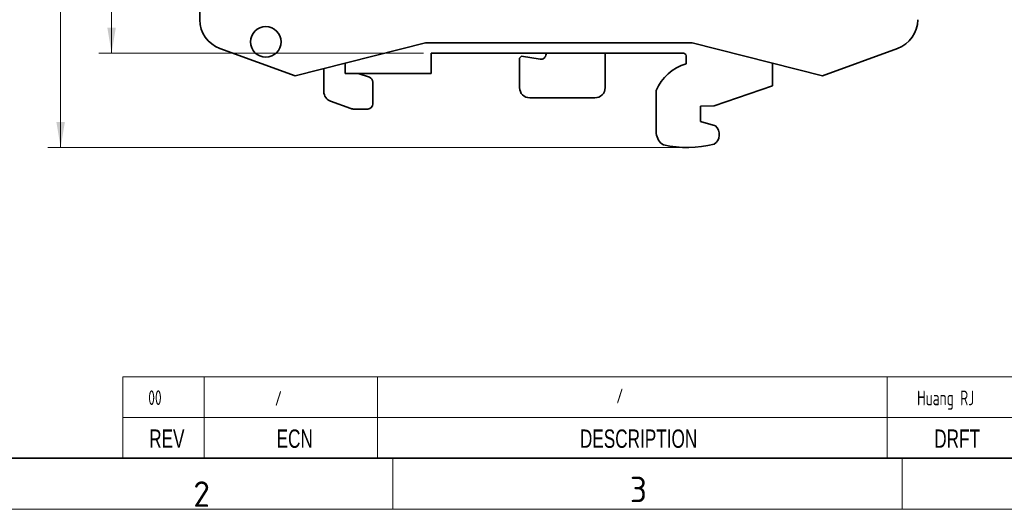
# Model space of a CAD drawing. Header units: millimetres. Extents: x 6 to 292, y 5 to 204.
# Tile 2 of 21: x 55 to 152, y 5 to 53. Entities that reach past the tile are written whole.
import ezdxf
from ezdxf.entities.mleader import LeaderData, LeaderLine
from ezdxf.enums import TextEntityAlignment as Align
from ezdxf.math import Vec2, Vec3

# ---------------------------------------------------------------- set-up
doc = ezdxf.new("R2010")
doc.units = ezdxf.units.MM
for name, color, linetype in [('Default', 7, 'Continuous'), ('TEXT', 7, 'Continuous'), ('可见', 7, 'Continuous'), ('图框', 7, 'Continuous'), ('尺寸层', 7, 'Continuous'), ('细实线', 7, 'Continuous'), ('轮廓线', 7, 'Continuous')]:
    doc.layers.add(name, color=color, linetype=linetype)
doc.styles.add('SEACAD_Arial_Narrow', font='ARIALN.TTF')
doc.styles.add('SEACAD_Solid_Edge_ANSI', font='seans.ttf')
doc.dimstyles.new('DEGSON', dxfattribs={"dimtxt": 2.5, "dimasz": 2.5, "dimexe": 1.25, "dimexo": 0.75, "dimgap": 0.75, "dimtad": 1, "dimdec": 3, "dimdsep": 46, "dimtxsty": 'SEACAD_Arial_Narrow', "dimblk1": '_SE_FILLED', "dimblk2": '_SE_FILLED', "dimsah": 1, "dimcen": 1.25, "dimadec": 1, "dimazin": 0, "dimtfac": 0.7, "dimtdec": 3, "dimtmove": 0, "dimatfit": 3, "dimfxl": 1, "dimtolj": 1, "dimarcsym": 0})

# ---------------------------------------------------------------- blocks, each defined once
blk = doc.blocks.new('SE4')
at = {"layer": '可见', "color": 7, "linetype": 'Continuous', "lineweight": 35}
for p, q in [((72.565, 53.01), (72.565, 91.239)), ((94.698, 50.733), (81.914, 47.507)), ((120.883, 50.733), (94.698, 50.733)), ((133.667, 47.507), (120.883, 50.733)), ((81.914, 47.507), (74.539, 50.191)), ((95.274, 49.417), (95.277, 49.733)), ((95.274, 47.747), (95.274, 49.417)), ((109.776, 49.733), (95.277, 49.733)), ((104.148, 49.447), (103.94, 49.223)), ((104.148, 49.447), (105.955, 49.136)), ((106.54, 49.629), (106.54, 49.733)), ((119.948, 49.733), (109.776, 49.733)), ((112.34, 49.733), (112.34, 46.347)), ((120.288, 49.479), (120.288, 48.679)), ((141.042, 50.191), (133.667, 47.507)), ((86.818, 47.747), (86.818, 48.744)), ((103.94, 46.347), (103.94, 49.223)), ((128.763, 48.744), (128.763, 46.524)), ((81.91, 47.506), (81.914, 47.507)), ((84.74, 45.952), (84.74, 48.22)), ((95.274, 47.747), (86.818, 47.747)), ((88.112, 47.747), (89.206, 47.364)), ((133.667, 47.507), (133.671, 47.506)), ((89.54, 46.892), (89.54, 44.747)), ((128.763, 46.524), (123.028, 44.569)), ((117.358, 41.852), (117.358, 46.057)), ((87.377, 44.305), (85.404, 45.01)), ((111.34, 45.347), (104.94, 45.347)), ((121.692, 44.526), (123.028, 44.569)), ((121.692, 43.037), (121.692, 44.526)), ((89.04, 44.247), (87.714, 44.247)), ((123.159, 42.599), (121.692, 43.037))]:
    blk.add_line(p, q, dxfattribs=at)
blk.add_circle((79.04, 50.833), 1.5, dxfattribs=at)
for centre, radius, start, end in [((75.565, 53.01), 3, 180, 250.0004), ((140.015, 53.01), 3, 289.99965, 0), ((106.04, 49.629), 0.5, 260.15796, 360), ((119.994, 49.441), 0.296, 7.40439, 99.09235), ((121.558, 44.312), 4.548, 106.21592, 157.43317), ((89.04, 46.892), 0.5, 0, 70.70995), ((85.74, 45.952), 1, 180, 250.34618), ((104.94, 46.347), 1, 180, 270), ((111.34, 46.347), 1, 270, 0), ((89.04, 44.747), 0.5, 270, 0), ((87.714, 45.247), 1, 250.34618, 270), ((122.416, 41.747), 1.131, 302.88881, 48.92539), ((118.858, 42.005), 1.507, 185.82922, 237.89613), ((120.399, 51.325), 10.852, 257.53627, 284.03255)]:
    blk.add_arc(centre, radius, start, end, dxfattribs=at)
blk = doc.blocks.new('DMBLK142')
at = {"layer": '尺寸层', "linetype": 'Continuous', "lineweight": 13}
for points in [[(63.491, 114.033), (64.325, 114.033), (63.908, 116.533)], [(63.491, 52.233), (63.908, 49.733), (64.325, 52.233)]]:
    blk.add_hatch(color=7, dxfattribs=at).paths.add_polyline_path(points)
at = {"layer": '尺寸层', "color": 7, "linetype": 'Continuous', "lineweight": 13}
for p, q in [((89.165, 116.533), (62.658, 116.533)), ((63.908, 49.733), (63.908, 116.533)), ((94.527, 49.733), (62.658, 49.733))]:
    blk.add_line(p, q, dxfattribs=at)
at = {"layer": '尺寸层', "color": 7, "linetype": 'Continuous', "lineweight": 13, "style": 'SEACAD_Arial_Narrow'}
blk.add_text('66.8', height=2.5, rotation=90, dxfattribs=at).set_placement((60.658, 80.349), align=Align.TOP_LEFT)
blk = doc.blocks.new('_SE_FILLED')
at = {"color": 0}
blk.add_line((0, 0), (-1, 0), dxfattribs=at)
blk.add_solid([(0, 0), (-1, -0.1665), (-1, 0.1665), (0, 0)], dxfattribs=at)
blk = doc.blocks.new('DMBLK143')
at = {"layer": '尺寸层', "linetype": 'Continuous', "lineweight": 13}
for points in [[(58.491, 114.033), (59.325, 114.033), (58.908, 116.533)], [(58.491, 42.974), (58.908, 40.474), (59.325, 42.974)]]:
    blk.add_hatch(color=7, dxfattribs=at).paths.add_polyline_path(points)
at = {"layer": '尺寸层', "color": 7, "linetype": 'Continuous', "lineweight": 13}
for p, q in [((114.69, 116.533), (57.658, 116.533)), ((58.908, 116.533), (58.908, 40.474)), ((119.797, 40.474), (57.658, 40.474))]:
    blk.add_line(p, q, dxfattribs=at)
at = {"layer": '尺寸层', "color": 7, "linetype": 'Continuous', "lineweight": 13, "style": 'SEACAD_Arial_Narrow'}
blk.add_text('76.1', height=2.5, rotation=90, dxfattribs=at).set_placement((55.658, 75.719), align=Align.TOP_LEFT)
blk = doc.blocks.new('SE9')
at = {"layer": '细实线', "color": 7, "linetype": 'Continuous', "lineweight": 13}
for p, q in [((73.001, 17.997), (73.001, 13.997)), ((90.001, 17.997), (90.001, 13.997)), ((140.001, 17.997), (140.001, 13.997)), ((65.001, 13.997), (167.001, 13.997)), ((73.001, 13.997), (73.001, 9.997)), ((90.001, 13.997), (90.001, 9.997)), ((140.001, 13.997), (140.001, 9.997))]:
    blk.add_line(p, q, dxfattribs=at)
blk.add_lwpolyline([(65.001, 9.997), (65.001, 17.997), (167.001, 17.997), (167.001, 9.997), (65.001, 9.997)], dxfattribs=at)
at = {"layer": '细实线', "color": 7, "linetype": 'Continuous', "lineweight": 5, "style": 'SEACAD_Solid_Edge_ANSI', "width": 0.7}
for s, p in [('REV', (67.6, 12.827)), ('ECN', (80.1, 12.827)), ('DESCRIPTION', (109.866, 12.827)), ('DRFT', (144.634, 12.827))]:
    blk.add_text(s, height=1.8, dxfattribs=at).set_placement(p, align=Align.TOP_LEFT)
blk = doc.blocks.new('_DOT')
at = {"color": 0}
blk.add_line((0, 0), (-1, 0), dxfattribs=at)
at = {"color": 0, "const_width": 0.333}
blk.add_lwpolyline([(-0.1665, 0, 1), (0.1665, 0, 1)], format="xyb", close=True, dxfattribs=at)
blk = doc.blocks.new('A4-drawing_frame')
at = {"layer": '细实线', "color": 7, "linetype": 'Continuous', "lineweight": 13}
for p, q in [((-200.5, 5), (-200.5, 0)), ((-150.5, 5), (-150.5, 0)), ((-286.5, 0), (0, 0))]:
    blk.add_line(p, q, dxfattribs=at)
at = {"layer": '轮廓线', "color": 7, "linetype": 'Continuous', "lineweight": 35}
blk.add_line((-282, 5), (-5, 5), dxfattribs=at)
at = {"layer": 'TEXT', "char_height": 2.5, "width": 1.88357, "attachment_point": 7}
for s, insert in [('{\\fSolid Edge ANSI|b0||i0||c0|p34;\\C7;\\H2.5;\\W1.;3}', (-177.233, 0.694)), ('{\\fSolid Edge ANSI|b0||i0||c0|p34;\\C7;\\H2.5;\\W1.;2}', (-220.068, 0.242))]:
    blk.add_mtext(s, dxfattribs=dict(at, insert=insert))

msp = doc.modelspace()

# ---------------------------------------------------------------- block references
at = {"layer": '图框', "color": 7}
msp.add_blockref('A4-drawing_frame', (292, 5), dxfattribs=at)
at = {"layer": '尺寸层'}
msp.add_blockref('SE4', (0, 0), dxfattribs=at)
at = {"layer": '细实线'}
msp.add_blockref('SE9', (0, 0), dxfattribs=at)

# ---------------------------------------------------------------- dimensions: what is measured, and where the dimension line sits
at = {"layer": '尺寸层', "color": 7, "linetype": 'Continuous', "lineweight": 13}
dim = msp.add_linear_dim(base=(58.9081, 40.4739), p1=(133.8084, 116.533), p2=(120.5475, 40.4739), angle=90, text='\\A1;<>', dimstyle='DEGSON', override={"dimdec": 1}, dxfattribs=at)
dim.commit()
dim.dimension.update_dxf_attribs({"geometry": 'DMBLK143', "text_midpoint": (58.9081, 78.5034), "dimtype": 160})
dim = msp.add_linear_dim(base=(63.9081, 116.5329), p1=(95.2769, 49.733), p2=(89.9155, 116.5329), angle=90, text='\\A1;<>', dimstyle='DEGSON', dxfattribs=at)
dim.commit()
dim.dimension.update_dxf_attribs({"geometry": 'DMBLK142', "text_midpoint": (63.9081, 83.1329), "dimtype": 160})

# ---------------------------------------------------------------- leaders
at = {"layer": 'Default', "color": 7, "linetype": 'Continuous', "lineweight": 13}
ml = msp.add_multileader_mtext('Standard', dxfattribs=at)
ml.set_content('{\\pxsm0.9;\\fSolid Edge ANSI|b0||i0||c0|p34;\\W0.7;00\\P}', color=256)
ml.set_leader_properties()
ml.set_arrow_properties(name='DOT')
ml.build(insert=Vec2(0, 0))
ml.multileader.update_dxf_attribs({"leader_type": 0, "dogleg_length": 0, "arrow_head_size": 1.44})
ctx = ml.context
ctx.base_point, ctx.char_height, ctx.arrow_head_size, ctx.landing_gap_size = Vec3(65.4366, 15.9385), 1.44, 1.44, 0.504
ctx.text_align_type = 1
ctx.mtext.insert, ctx.mtext.alignment = Vec3(68.1621, 16.665), 2
ml = msp.add_multileader_mtext('Standard', dxfattribs=at)
ml.set_content('{\\pxsm0.9;\\fSolid Edge ANSI|b0||i0||c0|p34;\\W0.7;/\\P}', color=256)
ml.set_leader_properties()
ml.set_arrow_properties(name='DOT')
ml.build(insert=Vec2(0, 0))
ml.multileader.update_dxf_attribs({"leader_type": 0, "dogleg_length": 0, "arrow_head_size": 1.44})
ctx = ml.context
ctx.base_point, ctx.char_height, ctx.arrow_head_size, ctx.landing_gap_size = Vec3(78.1173, 15.8708), 1.44, 1.44, 0.504
ctx.text_align_type = 1
ctx.mtext.insert, ctx.mtext.alignment = Vec3(80.2757, 16.593), 2
ml = msp.add_multileader_mtext('Standard', dxfattribs=at)
ml.set_content('{\\pxsm0.9;\\fSolid Edge ANSI|b0||i0||c0|p34;\\W0.7;/\\P}', color=256)
ml.set_leader_properties()
ml.set_arrow_properties(name='DOT')
ml.build(insert=Vec2(0, 0))
ml.multileader.update_dxf_attribs({"leader_type": 0, "dogleg_length": 0, "arrow_head_size": 1.44})
ctx = ml.context
ctx.base_point, ctx.char_height, ctx.arrow_head_size, ctx.landing_gap_size = Vec3(111.6196, 16.1147), 1.44, 1.44, 0.504
ctx.text_align_type = 1
ctx.mtext.insert, ctx.mtext.alignment = Vec3(113.778, 16.8369), 2
ml = msp.add_multileader_mtext('Standard', dxfattribs=at)
ml.set_content('{\\pxsm0.9;\\fSolid Edge ANSI|b0||i0||c0|p34;\\W0.7;Huang RJ\\P}', color=256)
ml.set_leader_properties()
ml.set_arrow_properties(name='DOT')
ml.build(insert=Vec2(0, 0))
ml.multileader.update_dxf_attribs({"leader_type": 0, "dogleg_length": 0, "arrow_head_size": 1.44})
ctx = ml.context
ctx.base_point, ctx.char_height, ctx.arrow_head_size, ctx.landing_gap_size = Vec3(140.9938, 15.7021), 1.44, 1.44, 0.504
ctx.text_align_type = 1
ctx.mtext.insert, ctx.mtext.alignment = Vec3(145.7519, 16.6397), 2

doc.saveas('drawing.dxf')
